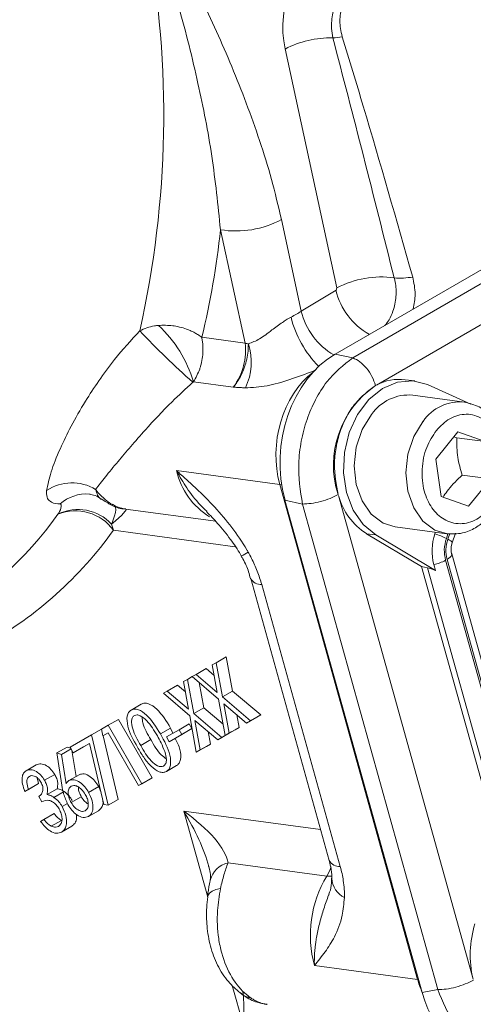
# Model space of a CAD drawing. Header units: inches. Extents: x 0.3 to 33.9, y 0.2 to 21.6.
# Tile 22 of 26: x 30.445 to 31.078, y 16.873 to 18.244. Entities that reach past the tile are written whole.
import ezdxf

# ---------------------------------------------------------------- set-up
doc = ezdxf.new("R2010")
doc.units = ezdxf.units.IN
doc.header["$MEASUREMENT"] = 0

msp = doc.modelspace()

# ---------------------------------------------------------------- linework, layer by layer
at = {"color": 7, "linetype": 'Continuous', "lineweight": 15}
for p, q in [((32.0822, 18.4691), (30.8856, 17.7783)), ((32.0992, 18.4597), (30.91, 17.7731)), ((32.1299, 18.4203), (30.943, 17.7351)), ((30.8879, 17.8705), (30.8156, 18.2033)), ((30.8105, 17.9658), (30.8382, 17.8381)), ((30.7597, 17.7936), (30.7254, 17.9516)), ((30.8866, 17.8673), (30.8879, 17.8705)), ((30.8382, 17.8381), (30.8866, 17.8673)), ((30.6993, 17.8017), (30.7597, 17.7936)), ((30.8856, 17.7783), (30.91, 17.7731)), ((30.7433, 17.7323), (30.6879, 17.7397)), ((30.9964, 17.7409), (30.9832, 17.7426)), ((31.0744, 17.7086), (31.0142, 17.7358)), ((31.0657, 17.7114), (30.9938, 17.7211)), ((31.0657, 17.7114), (31.0678, 17.7111)), ((31.0257, 17.6321), (31.0565, 17.6702)), ((31.0565, 17.6702), (31.0947, 17.6565)), ((31.0508, 17.6632), (31.0551, 17.6618)), ((31.0947, 17.6565), (31.0551, 17.6618)), ((31.0333, 17.5802), (31.0257, 17.6321)), ((30.8082, 17.5967), (30.6641, 17.616)), ((31.1023, 17.6046), (31.0627, 17.6099)), ((31.0004, 16.9074), (30.8082, 17.5967)), ((31.1023, 17.6046), (31.0715, 17.5664)), ((30.8398, 17.5695), (30.8154, 17.5747)), ((30.8154, 17.5747), (31.0067, 16.889)), ((30.8398, 17.5695), (31.0285, 16.8932)), ((30.8899, 17.5812), (31.0777, 16.9079)), ((31.0715, 17.5664), (31.0333, 17.5802)), ((30.4988, 17.5553), (30.499, 17.5556)), ((30.5931, 17.5622), (30.7188, 17.5454)), ((30.5735, 17.5416), (30.5762, 17.5329)), ((30.9421, 17.5265), (30.9289, 17.5282)), ((31.0058, 17.4826), (30.9289, 17.5282)), ((30.9692, 17.5377), (31.0412, 17.528)), ((31.0254, 17.5302), (31.0246, 17.528)), ((31.0485, 17.5156), (31.0531, 17.5287)), ((30.9421, 17.5265), (31.0253, 17.4771)), ((31.0473, 17.5102), (31.0486, 17.5156)), ((31.1572, 17.1081), (31.0479, 17.4999)), ((31.0394, 17.4911), (31.1486, 17.0993)), ((31.0415, 17.4924), (31.1508, 17.1006)), ((31.0058, 17.4826), (31.1141, 17.0943)), ((31.0058, 17.4826), (31.0143, 17.4807)), ((31.0143, 17.4807), (31.1216, 17.096)), ((31.0253, 17.4771), (31.023, 17.4852)), ((30.7676, 17.4658), (30.8771, 17.0729)), ((30.7829, 17.4574), (30.8925, 17.0645)), ((30.714, 17.3453), (30.7195, 17.3484)), ((30.7195, 17.3484), (30.7336, 17.3566)), ((30.7195, 17.3484), (30.7283, 17.3009)), ((30.7336, 17.3566), (30.7424, 17.309)), ((30.6914, 17.3322), (30.7056, 17.3404)), ((30.7056, 17.3404), (30.7167, 17.3309)), ((30.721, 17.3069), (30.714, 17.3453)), ((30.6738, 17.3221), (30.6793, 17.3252)), ((30.6808, 17.2837), (30.6738, 17.3221)), ((30.6793, 17.3252), (30.6859, 17.3291)), ((30.6793, 17.3252), (30.6881, 17.2776)), ((30.6859, 17.3291), (30.6914, 17.3322)), ((30.7227, 17.2976), (30.6859, 17.3291)), ((30.6914, 17.3322), (30.721, 17.3069)), ((30.6458, 17.3059), (30.6512, 17.309)), ((30.6512, 17.309), (30.6654, 17.3172)), ((30.6512, 17.309), (30.6808, 17.2837)), ((30.6654, 17.3172), (30.6765, 17.3077)), ((30.6958, 17.3207), (30.7022, 17.2858)), ((30.7283, 17.3009), (30.7424, 17.309)), ((30.7424, 17.309), (30.7816, 17.2757)), ((30.6825, 17.2744), (30.6458, 17.3059)), ((30.7319, 17.247), (30.7227, 17.2976)), ((30.7283, 17.3009), (30.7674, 17.2675)), ((30.6007, 17.2826), (30.6149, 17.2908)), ((30.6881, 17.2776), (30.7022, 17.2858)), ((30.7022, 17.2858), (30.729, 17.263)), ((30.7619, 17.2644), (30.73, 17.2914)), ((30.73, 17.2914), (30.7374, 17.2502)), ((30.5689, 17.2615), (30.583, 17.2696)), ((30.583, 17.2696), (30.63, 17.1882)), ((30.6917, 17.2238), (30.6825, 17.2744)), ((30.6881, 17.2776), (30.7272, 17.2443)), ((30.7217, 17.2411), (30.6898, 17.2682)), ((30.6898, 17.2682), (30.6972, 17.227)), ((30.7484, 17.2758), (30.7516, 17.2584)), ((30.7619, 17.2644), (30.7761, 17.2725)), ((30.7674, 17.2675), (30.7619, 17.2644)), ((30.7674, 17.2675), (30.7816, 17.2757)), ((30.7816, 17.2757), (30.7761, 17.2725)), ((30.5455, 17.248), (30.5596, 17.2561)), ((30.5596, 17.2561), (30.5689, 17.2615)), ((30.5614, 17.2465), (30.5596, 17.2561)), ((30.5689, 17.2615), (30.6159, 17.18)), ((30.6417, 17.2492), (30.6559, 17.2574)), ((30.6501, 17.2451), (30.6677, 17.2552)), ((30.6559, 17.2574), (30.659, 17.2502)), ((30.6677, 17.2552), (30.6818, 17.2634)), ((30.6677, 17.2552), (30.6715, 17.2485)), ((30.6857, 17.2567), (30.6681, 17.2465)), ((30.6715, 17.2485), (30.6857, 17.2567)), ((30.6818, 17.2634), (30.6857, 17.2567)), ((30.7082, 17.2526), (30.7114, 17.2352)), ((30.7272, 17.2443), (30.7414, 17.2525)), ((30.7319, 17.247), (30.7461, 17.2552)), ((30.7414, 17.2525), (30.7359, 17.2493)), ((30.7374, 17.2502), (30.7516, 17.2584)), ((30.7414, 17.2525), (30.7414, 17.2525)), ((30.7516, 17.2584), (30.7461, 17.2552)), ((30.5157, 17.2307), (30.5455, 17.248)), ((30.5455, 17.248), (30.5686, 17.15)), ((30.5688, 17.2508), (30.5614, 17.2465)), ((30.5614, 17.2465), (30.5688, 17.2508)), ((30.5618, 17.2468), (30.5827, 17.1581)), ((30.6112, 17.1773), (30.5688, 17.2508)), ((30.6142, 17.2331), (30.6283, 17.2413)), ((30.654, 17.2383), (30.6501, 17.2451)), ((30.6715, 17.2485), (30.654, 17.2383)), ((30.654, 17.2383), (30.6681, 17.2465)), ((30.7217, 17.2411), (30.7359, 17.2493)), ((30.7272, 17.2443), (30.7217, 17.2411)), ((30.7374, 17.2502), (30.7319, 17.247)), ((30.4973, 17.2228), (30.5114, 17.231)), ((30.5037, 17.2207), (30.517, 17.2284)), ((30.5114, 17.231), (30.5165, 17.2293)), ((30.5201, 17.2231), (30.5157, 17.2307)), ((30.5182, 17.2264), (30.5241, 17.19)), ((30.5427, 17.2361), (30.5201, 17.2231)), ((30.5201, 17.2231), (30.5343, 17.2312)), ((30.5427, 17.2361), (30.5343, 17.2312)), ((30.5627, 17.1511), (30.5427, 17.2361)), ((30.6917, 17.2238), (30.7059, 17.232)), ((30.6972, 17.227), (30.6917, 17.2238)), ((30.6972, 17.227), (30.7114, 17.2352)), ((30.7114, 17.2352), (30.7059, 17.232)), ((30.4973, 17.2228), (30.5037, 17.2207)), ((30.5043, 17.1777), (30.4973, 17.2228)), ((30.5037, 17.2207), (30.5102, 17.18)), ((30.4544, 17.1981), (30.4685, 17.2062)), ((30.6501, 17.1971), (30.6643, 17.2052)), ((30.4699, 17.188), (30.4716, 17.1801)), ((30.48, 17.1848), (30.4942, 17.193)), ((30.5141, 17.1843), (30.5283, 17.1925)), ((30.6112, 17.1773), (30.6254, 17.1855)), ((30.6159, 17.18), (30.63, 17.1882)), ((30.63, 17.1882), (30.6254, 17.1855)), ((30.4527, 17.1692), (30.4668, 17.1773)), ((30.4575, 17.172), (30.4527, 17.1692)), ((30.4575, 17.172), (30.4716, 17.1801)), ((30.4716, 17.1801), (30.4668, 17.1773)), ((30.4836, 17.1647), (30.4978, 17.1728)), ((30.5415, 17.1678), (30.5557, 17.176)), ((30.5557, 17.176), (30.5583, 17.1697)), ((30.6159, 17.18), (30.6112, 17.1773)), ((30.4764, 17.1547), (30.472, 17.1621)), ((30.4932, 17.1609), (30.5073, 17.1691)), ((30.5172, 17.1537), (30.5313, 17.1618)), ((30.5686, 17.15), (30.5827, 17.1581)), ((30.5046, 17.1482), (30.512, 17.1525)), ((30.5686, 17.15), (30.5627, 17.1511)), ((30.4746, 17.1275), (30.4792, 17.1302)), ((30.4792, 17.1302), (30.4934, 17.1384)), ((30.5413, 17.1342), (30.5555, 17.1424)), ((30.4893, 17.1207), (30.5035, 17.1289)), ((30.5038, 17.1126), (30.518, 17.1207)), ((30.8736, 17.0514), (30.736, 17.0698)), ((30.8764, 17.0254), (30.8768, 17.0264)), ((30.8564, 16.9267), (31.0004, 16.9074)), ((31.0067, 16.889), (31.0285, 16.8932))]:
    msp.add_line(p, q, dxfattribs=at)
at = {"color": 8, "linetype": 'Continuous', "lineweight": 15}
for p, q in [((30.8082, 17.5967), (30.8108, 17.5964)), ((30.7461, 17.5101), (30.5762, 17.5329)), ((31.0427, 17.5281), (31.0405, 17.5216)), ((31.0452, 17.5283), (31.0426, 17.5205)), ((30.7076, 17.0219), (30.6743, 17.1416)), ((30.6743, 17.1416), (30.8651, 17.116)), ((30.7569, 16.8452), (30.7419, 16.899)), ((31.0004, 16.9074), (31.0016, 16.9073))]:
    msp.add_line(p, q, dxfattribs=at)
at = {"color": 7, "linetype": 'Continuous', "lineweight": 15, "flags": 128}
for points in [[(31.0142, 17.7358), (30.9935, 17.7412), (30.9721, 17.7394), (30.9512, 17.7306), (30.9324, 17.7152), (30.9166, 17.6943), (30.9051, 17.6692), (30.8985, 17.6415), (30.8972, 17.6131), (30.9013, 17.5857), (30.9107, 17.5611), (30.9245, 17.5409), (30.9421, 17.5265)], [(30.9692, 17.5377), (30.9524, 17.5429), (30.9358, 17.5554), (30.9229, 17.5739), (30.9148, 17.5969), (30.912, 17.6225), (30.9149, 17.6487), (30.9232, 17.6733), (30.9362, 17.6943)]]:
    msp.add_lwpolyline(points, dxfattribs=at)
at = {"color": 8, "linetype": 'Continuous', "lineweight": 15, "flags": 128}
for points in [[(31.0419, 17.528), (31.0244, 17.5333), (31.0078, 17.5458), (30.9949, 17.5643), (30.9867, 17.5872), (30.984, 17.6128), (30.9868, 17.639), (30.9951, 17.6636), (31.0081, 17.6847)], [(31.0426, 17.5205), (31.0448, 17.5193), (31.0466, 17.5181), (31.0478, 17.5171), (31.0485, 17.5162), (31.0485, 17.5156)], [(31.0479, 17.4999), (31.0479, 17.4996), (31.0478, 17.4983), (31.0471, 17.4969), (31.0458, 17.4954), (31.0439, 17.4939), (31.0415, 17.4924)], [(30.8736, 17.0514), (30.8773, 17.0583), (30.8797, 17.0641)], [(30.881, 17.051), (30.8787, 17.051), (30.8736, 17.0514)], [(30.7255, 17.0341), (30.7191, 17.0324), (30.714, 17.0302), (30.7103, 17.0277), (30.7081, 17.0248), (30.7075, 17.0225)]]:
    msp.add_lwpolyline(points, dxfattribs=at)
at = {"color": 7, "linetype": 'Continuous', "lineweight": 15}
for centre, radius, start, end in [((29.2793, 18.1114), 1.367, 347.297, 10.5251), ((30.8792, 18.0808), 0.138, 88.7772, 117.4616), ((30.8738, 18.3447), 0.1262, 273.8328, 279.8406), ((30.7472, 18.0833), 0.1335, 260.6003, 298.3066), ((29.6264, 18.066), 1.105, 346.1609, 354.0568), ((30.9492, 17.7557), 0.1301, 81.8142, 118.1143), ((30.9758, 17.9891), 0.1049, 265.5542, 279.6953), ((30.5177, 17.6882), 0.1778, 16.8503, 47.0376), ((31.3855, 18.5342), 1.0584, 223.1171, 228.6948), ((30.7743, 17.8532), 0.0614, 256.2636, 260.6606), ((30.6871, 17.7671), 0.0814, 333.9053, 18.2723), ((31.0164, 17.6238), 0.1334, 124.0074, 197.9698), ((30.9749, 17.6757), 0.0675, 82.9377, 118.2777), ((30.9878, 17.6586), 0.0628, 84.5107, 145.3021), ((30.5182, 17.5349), 0.0641, 59.0159, 123.3017), ((30.9792, 17.606), 0.0926, 195.5492, 237.1312), ((30.0689, 17.8638), 0.5291, 299.3584, 324.3329), ((30.5232, 17.4947), 0.0653, 35.772, 111.9792), ((30.5268, 17.4982), 0.0637, 42.8964, 115.83), ((30.1293, 17.8537), 0.5501, 299.3584, 324.3329), ((31.0935, 17.504), 0.073, 160.8497, 194.9532), ((30.9947, 17.4302), 0.1022, 63.3872, 72.9812), ((31.0123, 17.5404), 0.0562, 281.0014, 298.7553), ((31.0126, 16.9686), 0.1617, 149.2372, 195.0215), ((31.2206, 16.9414), 0.1468, 162.7663, 193.2027)]:
    msp.add_arc(centre, radius, start, end, dxfattribs=at)
at = {"color": 8, "linetype": 'Continuous', "lineweight": 15}
for centre, radius, start, end in [((30.9794, 17.8891), 0.0954, 193.2426, 240.9324), ((30.9679, 17.8655), 0.1484, 193.9093, 224.7042), ((30.9317, 17.8603), 0.0961, 193.3568, 239.9137), ((31.0597, 17.6489), 0.0628, 84.5107, 145.3021), ((30.7648, 17.6397), 0.1035, 193.2436, 238.2426), ((30.5381, 17.5292), 0.0543, 85.216, 131.9185), ((30.7053, 17.6022), 0.1159, 295.0767, 300.5248), ((30.782, 17.474), 0.0167, 209.7269, 273.1038), ((30.7436, 17.0372), 0.0335, 103.1544, 165.2155), ((30.8916, 17.0812), 0.0167, 209.7269, 273.1038), ((30.9128, 17.05), 0.0321, 183.4857, 243.1754), ((30.7768, 16.9199), 0.0395, 232.6591, 257.2935)]:
    msp.add_arc(centre, radius, start, end, dxfattribs=at)
at = {"color": 7, "linetype": 'Continuous', "lineweight": 15}
for centre, major_axis, ratio, start_param, end_param in [((30.905, 18.2529), (0.0325, 0.1186), 0.730981, 0.654982, 2.190872), ((30.9484, 17.7617), (-0.3063, 1.2427), 0.037761, 4.802116, 5.079784), ((30.7994, 17.84), (0.0588, 0.0232), 0.305579, 5.01867, 5.307395), ((30.7126, 17.7685), (0.0238, 0.0589), 0.70585, 4.358029, 5.412908), ((30.9294, 17.6355), (0.0165, 0.1565), 0.765276, 0.507814, 2.048452), ((30.5205, 17.5089), (0.0732, 0.0531), 0.070884, 5.468851, 6.363462), ((31.0322, 17.4689), (0.0248, -0.0116), 0.17542, 1.934197, 2.457887), ((30.6301, 17.116), (0.1038, -0.0608), 0.376986, 0.304395, 1.359274), ((31.1182, 16.9584), (0.0252, 0.1595), 0.72645, 2.132206, 3.39954)]:
    msp.add_ellipse(centre, major_axis=major_axis, ratio=ratio, start_param=start_param, end_param=end_param, dxfattribs=at)
at = {"color": 8, "linetype": 'Continuous', "lineweight": 15}
for centre, major_axis, ratio, start_param, end_param in [((30.8981, 17.6475), (0.0183, 0.1237), 0.756334, 0.665537, 2.103333), ((30.6301, 17.116), (-0.0729, 0.1165), 0.371181, 4.040484, 4.699207), ((31.0903, 16.9582), (0.0183, 0.1237), 0.756334, 2.103333, 2.250568), ((30.7127, 16.8197), (0.0234, 0.1085), 0.358437, 5.026085, 5.492061)]:
    msp.add_ellipse(centre, major_axis=major_axis, ratio=ratio, start_param=start_param, end_param=end_param, dxfattribs=at)
at = {"color": 7, "linetype": 'Continuous', "lineweight": 15}
for points, knots in [([(30.7254, 17.9516), (30.7219, 17.9858), (30.7149, 18.0545), (30.6945, 18.157), (30.6687, 18.261), (30.6468, 18.3315), (30.6359, 18.3668)], [0, 0, 0, 0, 0.243652, 0.488293, 0.743873, 1, 1, 1, 1]), ([(30.6509, 18.3701), (30.6667, 18.3389), (30.6982, 18.2765), (30.7348, 18.1954), (30.7617, 18.1281), (30.7803, 18.0759), (30.7972, 18.022), (30.8061, 17.9845), (30.8105, 17.9658)], [0, 0, 0, 0, 0.247483, 0.495276, 0.620837, 0.746572, 0.873077, 1, 1, 1, 1]), ([(30.8822, 18.2188), (30.8815, 18.223), (30.8796, 18.2341), (30.8811, 18.2516), (30.8868, 18.2707), (30.8962, 18.288), (30.907, 18.2995), (30.9139, 18.304), (30.9157, 18.3051)], [0, 0, 0, 0, 0.133792, 0.349994, 0.507744, 0.714733, 0.929626, 1, 1, 1, 1]), ([(30.9201, 18.3017), (30.9156, 18.298), (30.9065, 18.2905), (30.897, 18.2728), (30.8919, 18.2527), (30.8918, 18.2344), (30.8944, 18.2242), (30.8953, 18.2204)], [0, 0, 0, 0, 0.215697, 0.431707, 0.649625, 0.869325, 1, 1, 1, 1]), ([(30.8953, 18.2204), (30.9051, 18.1881), (30.9388, 18.0771), (30.9708, 17.9652), (30.9935, 17.8857)], [0, 0, 0, 0, 0.290691, 1, 1, 1, 1]), ([(30.9935, 17.8857), (30.9952, 17.8778), (30.9983, 17.8633), (30.9956, 17.8481), (30.9944, 17.8412)], [0, 0, 0, 0, 0.546244, 1, 1, 1, 1]), ([(30.7643, 17.7926), (30.7695, 17.7946), (30.7801, 17.7985), (30.7957, 17.8109), (30.8084, 17.8203), (30.8175, 17.8263), (30.8215, 17.8285), (30.8239, 17.8298)], [0, 0, 0, 0, 0.287489, 0.585556, 0.818707, 0.895758, 1, 1, 1, 1]), ([(30.6129, 17.8108), (30.6194, 17.8136), (30.6275, 17.8171), (30.6371, 17.8181), (30.6389, 17.8183)], [0, 0, 0, 0, 0.809719, 1, 1, 1, 1]), ([(30.6993, 17.8017), (30.6992, 17.8017), (30.6977, 17.8029), (30.6947, 17.805), (30.6893, 17.8082), (30.6793, 17.8131), (30.6686, 17.8163), (30.6536, 17.8187), (30.6455, 17.8185), (30.6389, 17.8183)], [0, 0, 0, 0, 0.003431, 0.096774, 0.189235, 0.309144, 0.628419, 0.693583, 1, 1, 1, 1]), ([(30.483, 17.5884), (30.4847, 17.5966), (30.4881, 17.6132), (30.5003, 17.6441), (30.5166, 17.6776), (30.5349, 17.7097), (30.5555, 17.7413), (30.58, 17.7748), (30.6008, 17.7976), (30.6129, 17.8108)], [0, 0, 0, 0, 0.166275, 0.337727, 0.47723, 0.620695, 0.730528, 0.843328, 1, 1, 1, 1]), ([(30.6993, 17.8017), (30.6993, 17.8016), (30.6997, 17.7997), (30.7004, 17.7959), (30.701, 17.7895), (30.7012, 17.7781), (30.6994, 17.767), (30.6949, 17.7525), (30.691, 17.7455), (30.6879, 17.7397)], [0, 0, 0, 0, 0.00343, 0.09677, 0.189228, 0.308603, 0.627922, 0.693581, 1, 1, 1, 1]), ([(30.7433, 17.7323), (30.7434, 17.7324), (30.7436, 17.7326), (30.7451, 17.7345), (30.748, 17.7384), (30.7547, 17.7489), (30.7617, 17.7659), (30.7642, 17.7826), (30.7643, 17.7909), (30.7643, 17.7926)], [0, 0, 0, 0, 0.0040592, 0.0146748, 0.1064973, 0.2213194, 0.565606, 0.9113159, 1, 1, 1, 1]), ([(30.91, 17.7731), (30.8972, 17.7631), (30.8776, 17.7477), (30.8576, 17.7154), (30.8454, 17.6874), (30.8375, 17.6571), (30.8324, 17.6167), (30.8369, 17.5881), (30.8398, 17.5695)], [0, 0, 0, 0, 0.240418, 0.371173, 0.5, 0.62883, 0.759582, 1, 1, 1, 1]), ([(30.8586, 17.7561), (30.8574, 17.7557), (30.845, 17.7509), (30.821, 17.742), (30.789, 17.7327), (30.77, 17.7318), (30.7601, 17.7313)], [0, 0, 0, 0, 0.032981, 0.337416, 0.655229, 1, 1, 1, 1]), ([(30.6869, 17.7391), (30.677, 17.73), (30.6521, 17.7073), (30.6238, 17.6764), (30.5998, 17.6492), (30.5811, 17.627), (30.564, 17.6063), (30.5555, 17.5953), (30.5512, 17.5898)], [0, 0, 0, 0, 0.14188, 0.356834, 0.500225, 0.646485, 0.821608, 1, 1, 1, 1]), ([(30.6879, 17.7397), (30.6878, 17.7397), (30.6875, 17.7395), (30.6871, 17.7393), (30.6869, 17.7391)], [0, 0, 0, 0, 0.209807, 1, 1, 1, 1]), ([(30.9418, 17.7344), (30.9318, 17.7271), (30.9166, 17.7158), (30.9012, 17.6919), (30.8919, 17.6709), (30.8861, 17.6482), (30.8829, 17.6179), (30.8869, 17.5966), (30.8895, 17.5827)], [0, 0, 0, 0, 0.240853, 0.369278, 0.5, 0.630722, 0.759147, 1, 1, 1, 1]), ([(30.7601, 17.7313), (30.7595, 17.7314), (30.7564, 17.7315), (30.7513, 17.7318), (30.7464, 17.7321), (30.7439, 17.7323), (30.7434, 17.7323), (30.7433, 17.7323)], [0, 0, 0, 0, 0.113147, 0.55018, 0.907441, 0.987255, 1, 1, 1, 1]), ([(31.0411, 17.5281), (31.0484, 17.5279), (31.0622, 17.5275), (31.0808, 17.5354), (31.0953, 17.5464), (31.1087, 17.5619), (31.1198, 17.5824), (31.1266, 17.6085), (31.1276, 17.6356), (31.1227, 17.6592), (31.1136, 17.6787), (31.1022, 17.6937), (31.0861, 17.7064), (31.0728, 17.7097), (31.0658, 17.7114)], [0, 0, 0, 0, 0.090934, 0.171784, 0.242477, 0.30332, 0.403025, 0.495999, 0.584801, 0.688105, 0.752674, 0.826136, 0.908626, 1, 1, 1, 1]), ([(31.0265, 17.672), (31.0325, 17.6781), (31.0417, 17.6875), (31.0565, 17.6933), (31.0683, 17.6951), (31.08, 17.6935), (31.094, 17.6875), (31.1086, 17.6737), (31.1179, 17.6532), (31.1214, 17.6342), (31.1217, 17.6186), (31.1196, 17.6029), (31.114, 17.5839), (31.1024, 17.5633), (31.0862, 17.5493), (31.0715, 17.5432), (31.0597, 17.5416), (31.048, 17.5431), (31.034, 17.5491), (31.0194, 17.5629), (31.0101, 17.5834), (31.0066, 17.6024), (31.0063, 17.6181), (31.0084, 17.6336), (31.0139, 17.6529), (31.0215, 17.6645), (31.0265, 17.672)], [0, 0, 0, 0, 0.059864, 0.09209, 0.125, 0.15791, 0.190136, 0.25, 0.309864, 0.34209, 0.375, 0.40791, 0.440136, 0.5, 0.559864, 0.59209, 0.625, 0.65791, 0.690136, 0.75, 0.809864, 0.84209, 0.875, 0.90791, 0.940136, 1, 1, 1, 1]), ([(31.0551, 17.6618), (31.055, 17.6527), (31.0549, 17.6357), (31.0602, 17.6181), (31.0627, 17.6099)], [0, 0, 0, 0, 0.534747, 1, 1, 1, 1]), ([(30.6641, 17.616), (30.6642, 17.6159), (30.6688, 17.6118), (30.6779, 17.6037), (30.6958, 17.5872), (30.7174, 17.5659), (30.7415, 17.5376), (30.7565, 17.5156), (30.7635, 17.5035), (30.7642, 17.5023)], [0, 0, 0, 0, 0.001933, 0.126805, 0.251622, 0.499636, 0.737052, 0.973799, 1, 1, 1, 1]), ([(31.0627, 17.6099), (31.0592, 17.6067), (31.0522, 17.6002), (31.0437, 17.5903), (31.0385, 17.5832), (31.0365, 17.5797), (31.0362, 17.5791)], [0, 0, 0, 0, 0.326916, 0.660921, 0.945551, 1, 1, 1, 1]), ([(30.5018, 17.5696), (30.5008, 17.5696), (30.4951, 17.5699), (30.4879, 17.5721), (30.4827, 17.5785), (30.4829, 17.5851), (30.483, 17.5884)], [0, 0, 0, 0, 0.086595, 0.463628, 0.727497, 1, 1, 1, 1]), ([(30.5426, 17.5832), (30.5425, 17.5833), (30.5424, 17.5833), (30.5479, 17.5821), (30.5551, 17.5799), (30.5588, 17.5762), (30.5594, 17.5757)], [0, 0, 0, 0, 0.166428, 0.537724, 0.934136, 1, 1, 1, 1]), ([(30.5512, 17.5898), (30.5515, 17.5894), (30.5581, 17.5811), (30.5726, 17.5677), (30.5863, 17.5641), (30.5931, 17.5622)], [0, 0, 0, 0, 0.023642, 0.518923, 1, 1, 1, 1]), ([(30.499, 17.5556), (30.4991, 17.5558), (30.4999, 17.5569), (30.5025, 17.5617), (30.5041, 17.5666), (30.503, 17.5693), (30.502, 17.5695), (30.5018, 17.5696)], [0, 0, 0, 0, 0.033201, 0.184022, 0.765509, 0.963391, 1, 1, 1, 1]), ([(30.5599, 17.5764), (30.5642, 17.5734), (30.5734, 17.5672), (30.5851, 17.5627), (30.5924, 17.5626), (30.5936, 17.5626)], [0, 0, 0, 0, 0.430087, 0.905141, 1, 1, 1, 1]), ([(30.7058, 17.559), (30.7111, 17.5536), (30.7229, 17.5418), (30.7387, 17.5216), (30.7499, 17.5059), (30.754, 17.4978), (30.7543, 17.4972)], [0, 0, 0, 0, 0.298138, 0.663333, 0.974471, 1, 1, 1, 1]), ([(30.7642, 17.5023), (30.765, 17.5009), (30.7689, 17.4938), (30.7752, 17.4805), (30.7803, 17.4667), (30.7825, 17.459), (30.7829, 17.4574)], [0, 0, 0, 0, 0.096516, 0.48907, 0.892319, 1, 1, 1, 1]), ([(31.0479, 17.4999), (31.0478, 17.5003), (31.0474, 17.5016), (31.0469, 17.505), (31.0471, 17.5082), (31.0473, 17.5102)], [0, 0, 0, 0, 0.143865, 0.455739, 1, 1, 1, 1]), ([(30.7542, 17.497), (30.7551, 17.4957), (30.7595, 17.4887), (30.7641, 17.4776), (30.7664, 17.4689), (30.7672, 17.4659)], [0, 0, 0, 0, 0.13096, 0.698223, 1, 1, 1, 1]), ([(30.6097, 17.2307), (30.6042, 17.2405), (30.596, 17.2553), (30.5944, 17.2725), (30.597, 17.2796), (30.5995, 17.2816), (30.6007, 17.2826)], [0, 0, 0, 0, 0.499699, 0.748851, 0.874411, 1, 1, 1, 1]), ([(30.6007, 17.2826), (30.6022, 17.2832), (30.6052, 17.2844), (30.6127, 17.2831), (30.6269, 17.2733), (30.6358, 17.2588), (30.6417, 17.2492)], [0, 0, 0, 0, 0.125636, 0.251268, 0.500641, 1, 1, 1, 1]), ([(30.6149, 17.2908), (30.6164, 17.2914), (30.6194, 17.2926), (30.6269, 17.2913), (30.6411, 17.2814), (30.65, 17.267), (30.6559, 17.2574)], [0, 0, 0, 0, 0.125636, 0.251268, 0.500641, 1, 1, 1, 1]), ([(30.6054, 17.2749), (30.6044, 17.2741), (30.6025, 17.2724), (30.6009, 17.2663), (30.6032, 17.2523), (30.6098, 17.2408), (30.6142, 17.2331)], [0, 0, 0, 0, 0.125281, 0.250724, 0.49957, 1, 1, 1, 1]), ([(30.6374, 17.2465), (30.6329, 17.254), (30.626, 17.2653), (30.6151, 17.2744), (30.609, 17.2762), (30.6066, 17.2753), (30.6054, 17.2749)], [0, 0, 0, 0, 0.5002667, 0.7492815, 0.8747486, 1, 1, 1, 1]), ([(30.6161, 17.2726), (30.6164, 17.2699), (30.6173, 17.2597), (30.6236, 17.2491), (30.6283, 17.2413)], [0, 0, 0, 0, 0.261305, 1, 1, 1, 1]), ([(30.6283, 17.2413), (30.6328, 17.2333), (30.6389, 17.2223), (30.6474, 17.2164), (30.6498, 17.2147)], [0, 0, 0, 0, 0.726819, 1, 1, 1, 1]), ([(30.6478, 17.2246), (30.6461, 17.2287), (30.6432, 17.2362), (30.6392, 17.2434), (30.6374, 17.2465)], [0, 0, 0, 0, 0.55962, 1, 1, 1, 1]), ([(30.6417, 17.2492), (30.6471, 17.2393), (30.6552, 17.2244), (30.6565, 17.2072), (30.654, 17.2), (30.6514, 17.1981), (30.6501, 17.1971)], [0, 0, 0, 0, 0.499357, 0.748729, 0.874368, 1, 1, 1, 1]), ([(30.6622, 17.2431), (30.6649, 17.2379), (30.6701, 17.2278), (30.6706, 17.2154), (30.6681, 17.2082), (30.6656, 17.2062), (30.6643, 17.2052)], [0, 0, 0, 0, 0.341126, 0.669313, 0.834661, 1, 1, 1, 1]), ([(30.6501, 17.1971), (30.6486, 17.1965), (30.6457, 17.1952), (30.6382, 17.1966), (30.6282, 17.2037), (30.6181, 17.2165), (30.6125, 17.226), (30.6097, 17.2307)], [0, 0, 0, 0, 0.125198, 0.250356, 0.49878, 0.748956, 1, 1, 1, 1]), ([(30.6142, 17.2331), (30.6187, 17.2254), (30.6254, 17.2139), (30.6363, 17.205), (30.6424, 17.2033), (30.6448, 17.2041), (30.646, 17.2045)], [0, 0, 0, 0, 0.5004147, 0.7492502, 0.8746968, 1, 1, 1, 1]), ([(30.646, 17.2045), (30.6472, 17.2056), (30.6494, 17.2076), (30.6505, 17.2147), (30.6488, 17.2208), (30.6478, 17.2246)], [0, 0, 0, 0, 0.280056, 0.56055, 1, 1, 1, 1]), ([(30.4527, 17.1692), (30.4514, 17.1726), (30.4489, 17.1794), (30.4484, 17.1884), (30.4503, 17.1949), (30.453, 17.197), (30.4544, 17.1981)], [0, 0, 0, 0, 0.28035, 0.559759, 0.779807, 1, 1, 1, 1]), ([(30.4544, 17.1981), (30.4565, 17.1988), (30.4606, 17.2003), (30.4681, 17.1976), (30.475, 17.1922), (30.4784, 17.1873), (30.48, 17.1848)], [0, 0, 0, 0, 0.27999, 0.559792, 0.780057, 1, 1, 1, 1]), ([(30.4685, 17.2062), (30.4706, 17.207), (30.4748, 17.2084), (30.4823, 17.2058), (30.4892, 17.2004), (30.4925, 17.1954), (30.4942, 17.193)], [0, 0, 0, 0, 0.27999, 0.559792, 0.780057, 1, 1, 1, 1]), ([(30.4589, 17.1901), (30.4579, 17.1893), (30.4557, 17.1875), (30.4549, 17.1809), (30.4565, 17.1754), (30.4575, 17.172)], [0, 0, 0, 0, 0.280102, 0.559646, 1, 1, 1, 1]), ([(30.4751, 17.182), (30.4737, 17.184), (30.471, 17.1879), (30.4661, 17.1907), (30.4619, 17.1915), (30.4599, 17.1906), (30.4589, 17.1901)], [0, 0, 0, 0, 0.2787155, 0.5585575, 0.7791165, 1, 1, 1, 1]), ([(30.48, 17.1848), (30.4811, 17.1828), (30.4831, 17.1789), (30.4848, 17.1715), (30.484, 17.1673), (30.4836, 17.1647)], [0, 0, 0, 0, 0.2803484, 0.5604513, 1, 1, 1, 1]), ([(30.4942, 17.193), (30.4952, 17.191), (30.4973, 17.187), (30.4989, 17.1797), (30.4982, 17.1754), (30.4978, 17.1728)], [0, 0, 0, 0, 0.2803484, 0.5604513, 1, 1, 1, 1]), ([(30.5102, 17.18), (30.5108, 17.181), (30.5119, 17.1827), (30.5135, 17.1838), (30.5141, 17.1843)], [0, 0, 0, 0, 0.560021, 1, 1, 1, 1]), ([(30.5141, 17.1843), (30.5164, 17.185), (30.521, 17.1865), (30.5292, 17.1823), (30.5364, 17.1758), (30.5398, 17.1705), (30.5415, 17.1678)], [0, 0, 0, 0, 0.27937, 0.559054, 0.779411, 1, 1, 1, 1]), ([(30.5283, 17.1925), (30.5306, 17.1932), (30.5351, 17.1947), (30.5434, 17.1905), (30.5505, 17.184), (30.554, 17.1786), (30.5557, 17.176)], [0, 0, 0, 0, 0.27937, 0.559054, 0.779411, 1, 1, 1, 1]), ([(30.472, 17.1621), (30.4733, 17.1631), (30.4759, 17.1651), (30.478, 17.1699), (30.4779, 17.176), (30.4761, 17.18), (30.4751, 17.182)], [0, 0, 0, 0, 0.280954, 0.561444, 0.780861, 1, 1, 1, 1]), ([(30.4978, 17.1728), (30.4995, 17.1726), (30.5026, 17.172), (30.5059, 17.17), (30.5073, 17.1691)], [0, 0, 0, 0, 0.559801, 1, 1, 1, 1]), ([(30.5127, 17.1509), (30.5104, 17.156), (30.5063, 17.165), (30.5049, 17.1738), (30.5043, 17.1777)], [0, 0, 0, 0, 0.558198, 1, 1, 1, 1]), ([(30.5171, 17.1765), (30.5159, 17.1754), (30.5133, 17.1731), (30.5128, 17.1665), (30.514, 17.1598), (30.5161, 17.1557), (30.5172, 17.1537)], [0, 0, 0, 0, 0.279575, 0.559383, 0.779633, 1, 1, 1, 1]), ([(30.5369, 17.1651), (30.5353, 17.1675), (30.532, 17.1724), (30.5261, 17.1764), (30.5209, 17.178), (30.5184, 17.177), (30.5171, 17.1765)], [0, 0, 0, 0, 0.279571, 0.559355, 0.779606, 1, 1, 1, 1]), ([(30.5274, 17.175), (30.5273, 17.1747), (30.527, 17.1727), (30.5283, 17.1679), (30.5303, 17.1638), (30.5313, 17.1618)], [0, 0, 0, 0, 0.08684, 0.543298, 1, 1, 1, 1]), ([(30.5004, 17.1448), (30.4991, 17.1468), (30.4964, 17.1508), (30.4912, 17.155), (30.4838, 17.158), (30.4794, 17.156), (30.4764, 17.1547)], [0, 0, 0, 0, 0.186649, 0.373504, 0.560266, 1, 1, 1, 1]), ([(30.4836, 17.1647), (30.4854, 17.1644), (30.4885, 17.1639), (30.4918, 17.1618), (30.4932, 17.1609)], [0, 0, 0, 0, 0.559801, 1, 1, 1, 1]), ([(30.4932, 17.1609), (30.4956, 17.159), (30.4999, 17.1556), (30.5032, 17.1505), (30.5046, 17.1482)], [0, 0, 0, 0, 0.559483, 1, 1, 1, 1]), ([(30.5073, 17.1691), (30.5097, 17.1672), (30.514, 17.1638), (30.5173, 17.1586), (30.5188, 17.1564)], [0, 0, 0, 0, 0.559483, 1, 1, 1, 1]), ([(30.5313, 17.1618), (30.5329, 17.1593), (30.5357, 17.155), (30.5393, 17.1528), (30.5408, 17.1519)], [0, 0, 0, 0, 0.578905, 1, 1, 1, 1]), ([(30.5369, 17.1423), (30.5382, 17.1434), (30.5408, 17.1457), (30.5413, 17.1522), (30.5401, 17.1589), (30.538, 17.163), (30.5369, 17.1651)], [0, 0, 0, 0, 0.279558, 0.559314, 0.779572, 1, 1, 1, 1]), ([(30.5415, 17.1678), (30.5435, 17.1639), (30.5473, 17.1562), (30.548, 17.1456), (30.5459, 17.138), (30.5428, 17.1355), (30.5413, 17.1342)], [0, 0, 0, 0, 0.2796313, 0.5589721, 0.7795035, 1, 1, 1, 1]), ([(30.5613, 17.1573), (30.5614, 17.1559), (30.562, 17.1517), (30.5599, 17.1462), (30.5569, 17.1437), (30.5555, 17.1424)], [0, 0, 0, 0, 0.182329, 0.591197, 1, 1, 1, 1]), ([(30.4993, 17.1205), (30.5008, 17.1217), (30.5038, 17.124), (30.5048, 17.1308), (30.5038, 17.1381), (30.5015, 17.1426), (30.5004, 17.1448)], [0, 0, 0, 0, 0.280306, 0.559661, 0.779905, 1, 1, 1, 1]), ([(30.5046, 17.1482), (30.5066, 17.144), (30.5105, 17.1357), (30.5113, 17.1244), (30.5088, 17.1165), (30.5055, 17.1139), (30.5038, 17.1126)], [0, 0, 0, 0, 0.2794334, 0.5588972, 0.7793296, 1, 1, 1, 1]), ([(30.5413, 17.1342), (30.5389, 17.1334), (30.5342, 17.1319), (30.5256, 17.1358), (30.5181, 17.1426), (30.5145, 17.1481), (30.5127, 17.1509)], [0, 0, 0, 0, 0.279696, 0.559058, 0.779541, 1, 1, 1, 1]), ([(30.5172, 17.1537), (30.5188, 17.1512), (30.5221, 17.1464), (30.528, 17.1424), (30.5332, 17.1408), (30.5357, 17.1418), (30.5369, 17.1423)], [0, 0, 0, 0, 0.279558, 0.559314, 0.779572, 1, 1, 1, 1]), ([(30.4792, 17.1302), (30.481, 17.128), (30.4842, 17.1242), (30.4878, 17.1218), (30.4893, 17.1207)], [0, 0, 0, 0, 0.560712, 1, 1, 1, 1]), ([(30.4934, 17.1384), (30.4951, 17.1362), (30.4983, 17.1324), (30.5019, 17.13), (30.5035, 17.1289)], [0, 0, 0, 0, 0.560712, 1, 1, 1, 1]), ([(30.5244, 17.1374), (30.5246, 17.1356), (30.5253, 17.1307), (30.5229, 17.1247), (30.5196, 17.1221), (30.518, 17.1207)], [0, 0, 0, 0, 0.218808, 0.609193, 1, 1, 1, 1]), ([(30.5038, 17.1126), (30.5015, 17.1117), (30.4969, 17.1099), (30.4883, 17.1132), (30.4807, 17.1197), (30.4766, 17.1249), (30.4746, 17.1275)], [0, 0, 0, 0, 0.279837, 0.55894, 0.779229, 1, 1, 1, 1]), ([(30.4893, 17.1207), (30.4915, 17.12), (30.4952, 17.1186), (30.4981, 17.12), (30.4993, 17.1205)], [0, 0, 0, 0, 0.558676, 1, 1, 1, 1]), ([(30.7089, 17.065), (30.7097, 17.062), (30.7119, 17.0546), (30.7117, 17.0484), (30.7113, 17.0463), (30.7112, 17.0459)], [0, 0, 0, 0, 0.345739, 0.859387, 1, 1, 1, 1]), ([(30.736, 17.0698), (30.734, 17.0643), (30.7299, 17.0532), (30.727, 17.0406), (30.7255, 17.0341)], [0, 0, 0, 0, 0.493072, 1, 1, 1, 1]), ([(30.877, 17.073), (30.8781, 17.0688), (30.8806, 17.0592), (30.881, 17.0507), (30.8808, 17.0481), (30.8808, 17.048)], [0, 0, 0, 0, 0.437206, 0.980154, 1, 1, 1, 1]), ([(30.8925, 17.0645), (30.8934, 17.0612), (30.8951, 17.0546), (30.897, 17.0441), (30.8984, 17.0328), (30.8983, 17.0252), (30.8983, 17.0213)], [0, 0, 0, 0, 0.218332, 0.438286, 0.71723, 1, 1, 1, 1]), ([(30.7119, 17.0492), (30.7113, 17.0463), (30.7099, 17.0384), (30.7079, 17.029), (30.7075, 17.0227), (30.7075, 17.0227)], [0, 0, 0, 0, 0.367122, 0.998096, 1, 1, 1, 1]), ([(30.8805, 17.0483), (30.8805, 17.0461), (30.8804, 17.0382), (30.8789, 17.0316), (30.877, 17.0273), (30.8766, 17.0265)], [0, 0, 0, 0, 0.231775, 0.853655, 1, 1, 1, 1]), ([(30.7255, 17.0341), (30.7238, 17.0239), (30.72, 17.0009), (30.7214, 16.9696), (30.7281, 16.9378), (30.7403, 16.909), (30.7563, 16.8899), (30.766, 16.8829), (30.7681, 16.8814)], [0, 0, 0, 0, 0.171275, 0.384256, 0.500237, 0.720192, 0.938779, 1, 1, 1, 1]), ([(30.7077, 17.0225), (30.7071, 17.0176), (30.7056, 17.0043), (30.7061, 16.9806), (30.7107, 16.9532), (30.7207, 16.9268), (30.7348, 16.9044), (30.7471, 16.8935), (30.7528, 16.8886)], [0, 0, 0, 0, 0.0997883, 0.2688147, 0.4550847, 0.6462007, 0.8374755, 1, 1, 1, 1]), ([(30.8983, 17.0213), (30.8975, 17.0129), (30.8957, 16.9924), (30.8857, 16.9674), (30.8738, 16.9489), (30.8641, 16.9362), (30.859, 16.9299), (30.8564, 16.9268), (30.8564, 16.9267)], [0, 0, 0, 0, 0.206019, 0.500319, 0.748356, 0.873184, 0.998067, 1, 1, 1, 1]), ([(30.7532, 16.8889), (30.755, 16.8874), (30.7618, 16.8814), (30.7744, 16.8754), (30.7859, 16.8735), (30.7907, 16.8727)], [0, 0, 0, 0, 0.174567, 0.656472, 1, 1, 1, 1])]:
    msp.add_open_spline(points, degree=3, knots=knots, dxfattribs=at)
at = {"color": 8, "linetype": 'Continuous', "lineweight": 15}
for points, knots in [([(30.9547, 17.8183), (30.9569, 17.8208), (30.9616, 17.8265), (30.9672, 17.8403), (30.9711, 17.8584), (30.9703, 17.8745), (30.9682, 17.8827), (30.9677, 17.8845)], [0, 0, 0, 0, 0.149944, 0.332666, 0.624589, 0.91651, 1, 1, 1, 1]), ([(30.7062, 17.5594), (30.7032, 17.5622), (30.693, 17.5721), (30.6814, 17.5872), (30.6709, 17.6036), (30.6664, 17.6117), (30.6642, 17.6159), (30.6641, 17.616)], [0, 0, 0, 0, 0.176683, 0.610871, 0.802679, 0.995469, 1, 1, 1, 1]), ([(30.5512, 17.5898), (30.5529, 17.5843), (30.5548, 17.5783), (30.5594, 17.5763), (30.5598, 17.5762)], [0, 0, 0, 0, 0.920866, 1, 1, 1, 1]), ([(30.5749, 17.5693), (30.5759, 17.5688), (30.5805, 17.5663), (30.5791, 17.5559), (30.575, 17.5455), (30.5735, 17.5416)], [0, 0, 0, 0, 0.140496, 0.67674, 1, 1, 1, 1]), ([(30.8564, 16.9267), (30.8564, 16.9268), (30.8563, 16.9302), (30.8563, 16.9353), (30.8566, 16.9422), (30.857, 16.9477), (30.8576, 16.9537), (30.8585, 16.9605), (30.8598, 16.9684), (30.8616, 16.9773), (30.864, 16.9868), (30.8666, 16.9963), (30.8696, 17.0058), (30.8728, 17.0153), (30.8751, 17.0218), (30.8764, 17.0252), (30.8764, 17.0254)], [0, 0, 0, 0, 0.002914, 0.109956, 0.163667, 0.217429, 0.282367, 0.34739, 0.425562, 0.519986, 0.614606, 0.709721, 0.804959, 0.899218, 0.99352, 1, 1, 1, 1]), ([(31.0285, 16.8932), (31.0354, 16.8763), (31.0462, 16.8503), (31.0695, 16.8255), (31.0898, 16.8112), (31.1119, 16.8039), (31.1299, 16.8003), (31.1397, 16.8039), (31.142, 16.8047)], [0, 0, 0, 0, 0.300846, 0.464465, 0.625672, 0.786883, 0.950498, 1, 1, 1, 1]), ([(30.7681, 16.8814), (30.7685, 16.8811), (30.7708, 16.8796), (30.7749, 16.8773), (30.7803, 16.8749), (30.7856, 16.8731), (30.789, 16.8726), (30.7907, 16.8723)], [0, 0, 0, 0, 0.062943, 0.298485, 0.535429, 0.776759, 1, 1, 1, 1])]:
    msp.add_open_spline(points, degree=3, knots=knots, dxfattribs=at)
at = {"color": 7, "linetype": 'Continuous', "lineweight": 15}
for points in [[(30.91, 17.7731), (30.9133, 17.7716), (30.9199, 17.7685), (30.9293, 17.759), (30.9373, 17.7473), (30.9403, 17.7387), (30.9418, 17.7345)], [(30.8895, 17.5827), (30.8859, 17.5808), (30.8787, 17.5771), (30.8652, 17.5728), (30.8514, 17.5699), (30.8437, 17.5697), (30.8398, 17.5695)], [(31.0394, 17.4911), (31.0384, 17.4962), (31.0365, 17.5062), (31.0391, 17.5165), (31.0405, 17.5216)], [(31.0415, 17.4924), (31.0406, 17.497), (31.0389, 17.5063), (31.0413, 17.5158), (31.0426, 17.5205)], [(31.0285, 16.8932), (31.0323, 16.8933), (31.0401, 16.8936), (31.0538, 16.8964), (31.0673, 16.9008), (31.0745, 16.9045), (31.0781, 16.9063)]]:
    msp.add_open_spline(points, degree=3, dxfattribs=at)

doc.saveas('drawing.dxf')
